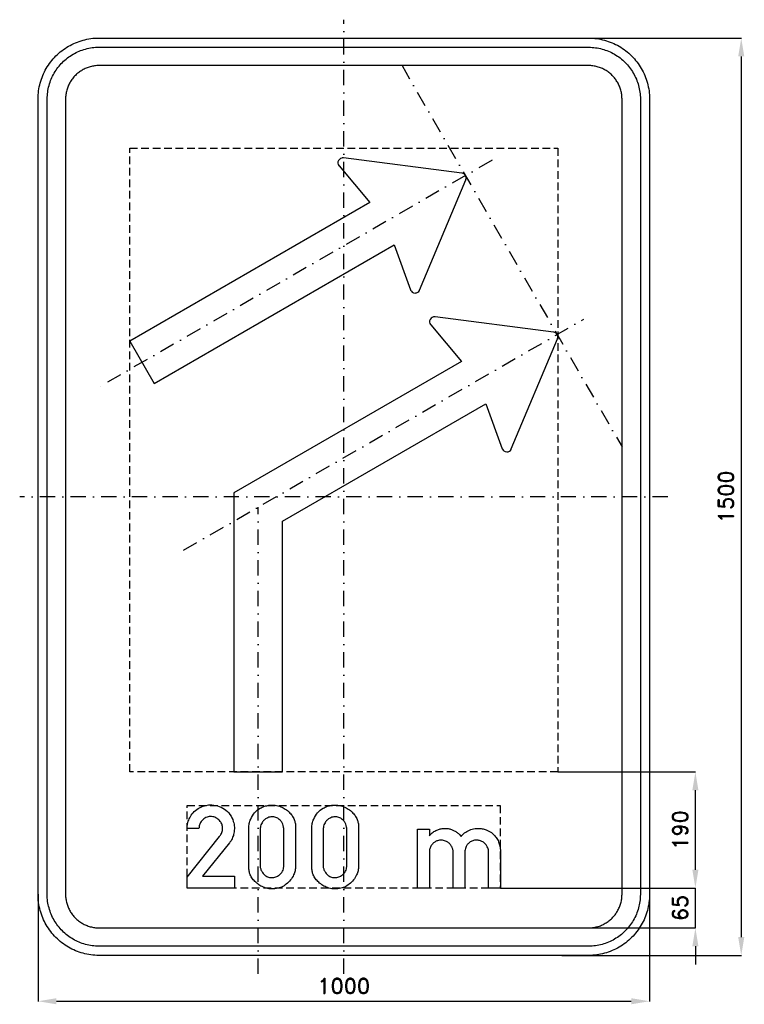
# Model space of a CAD drawing. Header units: millimetres. Extents: x -530 to 655, y -830 to 780.
import ezdxf

# ---------------------------------------------------------------- set-up
doc = ezdxf.new("R2010")
doc.units = ezdxf.units.MM
doc.header["$LTSCALE"] = 5
doc.linetypes.add('ČERCHOVANÁX2', pattern=[2, 1, -0.5, 0, -0.5])
doc.linetypes.add('ČÁRKOVANÁX2', pattern=[1.5, 1, -0.5])
doc.layers.add('Kóty', color=2, linetype='Continuous')
doc.layers.add('Značka', color=7, linetype='Continuous')
doc.styles.get("Standard").update_dxf_attribs({"font": 'romand.shx', "height": 25})
doc.dimstyles.get("Standard").update_dxf_attribs({"dimtxt": 25, "dimasz": 30, "dimexe": 0.18, "dimexo": 0.0625, "dimgap": 12.5, "dimtad": 1, "dimdec": 0, "dimzin": 0, "dimdsep": 46, "dimtxsty": 'Standard', "dimcen": 0.09, "dimadec": 0, "dimazin": 0, "dimtfac": 1, "dimtdec": 0, "dimtofl": 0, "dimtmove": 0, "dimatfit": 3, "dimfxl": 1, "dimtolj": 1, "dimtzin": 0, "dimarcsym": 0})

# ---------------------------------------------------------------- blocks, each defined once
blk = doc.blocks.new('*D0')
at = {"layer": 'Defpoints', "color": 0, "transparency": 16777216}
for p in [(350, -450), (575, -450), (256.029, -639.986)]:
    blk.add_point(p, dxfattribs=at)
at = {"layer": 'Kóty', "color": 0, "lineweight": -2, "transparency": 16777216}
for p, q in [((350.0625, -450), (575.18, -450)), ((575, -609.986), (575, -480)), ((256.0915, -639.986), (575.18, -639.986))]:
    blk.add_line(p, q, dxfattribs=at)
at = {"layer": 'Kóty', "color": 0, "transparency": 16777216}
for points in [[(570, -480), (580, -480), (575, -450)], [(570, -609.986), (580, -609.986), (575, -639.986)]]:
    blk.add_solid(points, dxfattribs=at)
at = {"layer": 'Kóty', "color": 0, "transparency": 16777216, "insert": (550, -544.993), "char_height": 25, "attachment_point": 5, "rotation": 90}
blk.add_mtext('\\A1;190', dxfattribs=at)
blk = doc.blocks.new('*D1')
at = {"layer": 'Defpoints', "color": 0, "transparency": 16777216}
for p in [(291, -640), (575, -640), (386.2, -705)]:
    blk.add_point(p, dxfattribs=at)
at = {"layer": 'Kóty', "color": 0, "lineweight": -2, "transparency": 16777216}
for p, q in [((575, -610), (575, -580)), ((291, -640), (575.2, -640)), ((386.3, -705), (575.2, -705)), ((575, -735), (575, -765))]:
    blk.add_line(p, q, dxfattribs=at)
at = {"layer": 'Kóty', "color": 0, "transparency": 16777216}
for points in [[(570, -610), (580, -610), (575, -640)], [(570, -735), (580, -735), (575, -705)]]:
    blk.add_solid(points, dxfattribs=at)
at = {"layer": 'Kóty', "color": 0, "transparency": 16777216, "insert": (550, -672.5), "char_height": 25, "attachment_point": 5, "rotation": 90}
blk.add_mtext('\\A1;65', dxfattribs=at)
blk = doc.blocks.new('*D2')
at = {"layer": 'Defpoints', "color": 0, "transparency": 16777216}
for p in [(356.5, 750), (356.5, -750), (650, -750)]:
    blk.add_point(p, dxfattribs=at)
at = {"layer": 'Kóty', "color": 0, "lineweight": -2, "transparency": 16777216}
for p, q in [((356.5, 750), (650.2, 750)), ((650, 720), (650, -720)), ((356.5, -750), (650.2, -750))]:
    blk.add_line(p, q, dxfattribs=at)
at = {"layer": 'Kóty', "color": 0, "transparency": 16777216}
for points in [[(645, 720), (655, 720), (650, 750)], [(645, -720), (655, -720), (650, -750)]]:
    blk.add_solid(points, dxfattribs=at)
at = {"layer": 'Kóty', "color": 0, "transparency": 16777216, "insert": (625, 0), "char_height": 25, "attachment_point": 5, "rotation": 90}
blk.add_mtext('\\A1;1500', dxfattribs=at)
blk = doc.blocks.new('*D3')
at = {"layer": 'Defpoints', "color": 0, "transparency": 16777216}
for p in [(500, -639.986), (-500, -650), (500, -825)]:
    blk.add_point(p, dxfattribs=at)
at = {"layer": 'Kóty', "color": 0, "lineweight": -2, "transparency": 16777216}
for p, q in [((500, -640.0485), (500, -825.18)), ((-500, -650.0625), (-500, -825.18)), ((-470, -825), (470, -825))]:
    blk.add_line(p, q, dxfattribs=at)
at = {"layer": 'Kóty', "color": 0, "transparency": 16777216}
for points in [[(-470, -820), (-470, -830), (-500, -825)], [(470, -820), (470, -830), (500, -825)]]:
    blk.add_solid(points, dxfattribs=at)
at = {"layer": 'Kóty', "color": 0, "transparency": 16777216, "insert": (0, -800), "char_height": 25, "attachment_point": 5}
blk.add_mtext('\\A1;1000', dxfattribs=at)

msp = doc.modelspace()

# ---------------------------------------------------------------- linework, layer by layer
at = {"layer": 'Kóty'}
msp.add_lwpolyline([(575, -705), (575, -639.986)], dxfattribs=at)
at = {"layer": 'Značka', "color": 6, "linetype": 'ČERCHOVANÁX2', "ltscale": 5}
for p, q in [((242.46152, 550.23258), (-401.26728, 178.60755)), ((-261.9, -87.34378), (392.45419, 290.4153))]:
    msp.add_line(p, q, dxfattribs=at)
for points in [[(0, -780), (0, 780)], [(95.23555, 705), (455, 81.5234)], [(530, 0), (-530, 0)], [(-139.9, -780), (-139.9, -16.9131)]]:
    msp.add_lwpolyline(points, dxfattribs=at)
at = {"layer": 'Značka', "color": 5}
for points in [[(-400, -750), (-400.393, -749.99883), (-400.785, -749.99692, -0.0321801), (-413.6978, -749.09245, -0.0354432), (-426.3873, -746.45574, -0.0362667), (-438.6591, -742.3068, -0.0344205), (-450.2266, -736.4713, -0.0337216), (-461.0042, -729.2849, -0.0340847), (-470.7107, -720.7107, -0.0342086), (-479.2931, -711.0064, -0.0342292), (-486.4713, -700.2266, -0.0340441), (-492.2651, -688.6512, -0.0334121), (-496.45574, -676.3873, -0.0341269), (-499.13547, -663.6918, -0.0367447), (-499.99692, -650.785), (-499.99892, -650.393), (-500, -650), (-500, 650), (-499.99883, 650.39), (-499.99692, 650.79, -0.0321796), (-499.09245, 663.7, -0.0354411), (-496.45574, 676.39, -0.0362697), (-492.3068, 688.66, -0.0344172), (-486.4713, 700.23, -0.033719), (-479.2849, 711, -0.0340776), (-470.7107, 720.71, -0.0342077), (-461.0064, 729.29, -0.0342268), (-450.2266, 736.47, -0.0340514), (-438.6512, 742.27, -0.0334162), (-426.3873, 746.46, -0.0341286), (-413.6918, 749.14, -0.0367456), (-400.785, 750), (-400.393, 750), (-400, 750), (400, 750), (400.393, 750), (400.785, 750, -0.0321794), (413.698, 749.09, -0.0354509), (426.387, 746.46, -0.0362816), (438.659, 742.31, -0.0344246), (450.227, 736.47, -0.0337312), (461.004, 729.28, -0.034081), (470.711, 720.71, -0.0342138), (479.293, 711.01, -0.0342285), (486.471, 700.23, -0.0340344), (492.265, 688.65, -0.0334114), (496.46, 676.39, -0.0341223), (499.14, 663.69, -0.0367412), (500, 650.79), (500, 650.39), (500, 650), (500, -650), (500, -650.393), (500, -650.785, -0.0321792), (499.09, -663.6978, -0.0354418), (496.46, -676.3873, -0.0362638), (492.307, -688.6591, -0.0344153), (486.471, -700.2266, -0.0337192), (479.285, -711.0042, -0.034086), (470.711, -720.7107, -0.0342054), (461.006, -729.2931, -0.0342295), (450.227, -736.4713, -0.0340459), (438.651, -742.2651, -0.0334135), (426.387, -746.45574, -0.034127), (413.692, -749.13547, -0.036745), (400.785, -749.99692), (400.393, -749.99892), (400, -750), (-400, -750)], [(-400, -735), (-400.334, -734.999), (-400.668, -734.9974, -0.0321799), (-411.6431, -734.2286, -0.0354431), (-422.4292, -731.9874, -0.036267), (-432.8602, -728.4608, -0.0344205), (-442.6926, -723.5006, -0.0337214), (-451.8536, -717.3922, -0.0340847), (-460.1041, -710.1041, -0.0342085), (-467.3991, -701.8554, -0.0342292), (-473.5006, -692.6926, -0.0340447), (-478.4254, -682.8535, -0.0334123), (-481.9874, -672.4292, -0.0341271), (-484.2652, -661.638, -0.0367448), (-484.9974, -650.668), (-484.9991, -650.334), (-485, -650), (-485, 650), (-484.999, 650.33), (-484.9974, 650.67, -0.0321808), (-484.2286, 661.64, -0.0354437), (-481.9874, 672.43, -0.0362674), (-478.4608, 682.86, -0.034419), (-473.5006, 692.69, -0.0337112), (-467.3922, 701.85, -0.0340785), (-460.1041, 710.1, -0.034195), (-451.8554, 717.4, -0.0342194), (-442.6926, 723.5, -0.0340514), (-432.8535, 728.43, -0.0334085), (-422.4292, 731.99, -0.0341207), (-411.638, 734.27, -0.0367451), (-400.668, 735), (-400.334, 735), (-400, 735), (400, 735), (400.334, 735), (400.668, 735, -0.0321738), (411.643, 734.23, -0.0354396), (422.429, 731.99, -0.0362613), (432.86, 728.46, -0.0344296), (442.693, 723.5, -0.0337309), (451.854, 717.39, -0.0340802), (460.104, 710.1, -0.0342125), (467.399, 701.86, -0.03423), (473.501, 692.69, -0.0340367), (478.425, 682.85, -0.0334178), (481.987, 672.43, -0.0341274), (484.265, 661.64, -0.0367509), (484.997, 650.67), (484.999, 650.33), (485, 650), (485, -650), (484.999, -650.334), (484.997, -650.668, -0.0321847), (484.229, -661.6431, -0.0354498), (481.987, -672.4292, -0.0362714), (478.461, -682.8602, -0.0344187), (473.501, -692.6926, -0.0337149), (467.392, -701.8536, -0.0340831), (460.104, -710.1041, -0.0342094), (451.855, -717.3991, -0.0342308), (442.693, -723.5006, -0.0340424), (432.854, -728.4254, -0.0334111), (422.429, -731.9874, -0.0341271), (411.638, -734.2652, -0.0367448), (400.668, -734.9974), (400.334, -734.9991), (400, -735), (-400, -735)], [(-400, -705), (400, -705), (400.216, -704.9994), (400.432, -704.9983, 0.0321799), (407.534, -704.5008, 0.0354424), (414.513, -703.0507, 0.0362647), (421.263, -700.7687, 0.0344223), (427.625, -697.5592, 0.033717), (433.552, -693.6067, 0.034088), (438.891, -688.8909, 0.0342122), (443.611, -683.5535, 0.0342287), (447.559, -677.6246, 0.0340415), (450.746, -671.2582, 0.0334124), (453.051, -664.513, 0.0341249), (454.525, -657.5305, 0.0367432), (454.998, -650.432), (454.999, -650.216), (455, -650), (455, 650), (454.999, 650.22), (454.998, 650.43, 0.0321867), (454.501, 657.53, 0.0354421), (453.051, 664.51, 0.0362779), (450.769, 671.26, 0.0344207), (447.559, 677.62, 0.0337176), (443.607, 683.55, 0.0340785), (438.891, 688.89, 0.0341988), (433.554, 693.61, 0.0342361), (427.625, 697.56, 0.0340303), (421.258, 700.75, 0.033395), (414.513, 703.05, 0.0341092), (407.53, 704.52, 0.0367438), (400.432, 705), (400.216, 705), (400, 705), (-400, 705), (-400.216, 705), (-400.432, 705, 0.0321706), (-407.5338, 704.5, 0.0354292), (-414.513, 703.05, 0.036266), (-421.2625, 700.77, 0.0344312), (-427.6246, 697.56, 0.0337345), (-433.5523, 693.61, 0.034079), (-438.8909, 688.89, 0.0342245), (-443.6112, 683.55, 0.0342352), (-447.5592, 677.62, 0.0340405), (-450.7458, 671.26, 0.0334087), (-453.0507, 664.51, 0.034125), (-454.5245, 657.53, 0.0367448), (-454.9983, 650.43), (-454.9994, 650.22), (-455, 650), (-455, -650), (-454.9994, -650.216), (-454.9983, -650.432, 0.0321797), (-454.5008, -657.5338, 0.0354429), (-453.0507, -664.513, 0.0362669), (-450.7687, -671.2625, 0.0344214), (-447.5592, -677.6246, 0.0337215), (-443.6067, -683.5523, 0.0340845), (-438.8909, -688.8909, 0.0342083), (-433.5535, -693.6112, 0.0342301), (-427.6246, -697.5592, 0.0340439), (-421.2582, -700.7458, 0.0334124), (-414.513, -703.0507, 0.0341275), (-407.5305, -704.5245, 0.0367453), (-400.432, -704.9983), (-400.216, -704.9994), (-400, -705)], [(-309.9, 185.166), (82.4, 411.64), (109.1, 338.32), (109.3, 337.88), (109.5, 337.45), (110.6, 335.85), (112, 334.57), (114.1, 333.46), (116.5, 333.07, 0.0793931), (118.8, 333.36), (121, 334.36), (122.5, 335.57), (123.6, 337.12), (123.8, 337.54), (124, 337.98), (199.5, 518.09), (199.6, 518.44), (199.7, 518.79), (200.1, 520.22), (200.1, 521.69), (199.8, 523.5), (199, 525.18), (197.9, 526.66), (196.5, 527.85), (195.2, 528.56), (193.8, 528.99), (193.5, 529.06), (193.1, 529.12), (-0.6, 553.85), (-1.1, 553.89), (-1.5, 553.91, 0.0635835), (-3.4, 553.71), (-5.2, 553.04), (-7.2, 551.66), (-8.6, 549.75), (-9.5, 547.52), (-9.6, 545.13), (-9.2, 543.24), (-8.3, 541.55), (-8, 541.16), (-7.7, 540.78), (42.4, 480.93), (-349.9, 254.45), (-309.9, 185.166)], [(-256.029, -640), (-256.029, -621.958), (-203.224, -555.498), (-202.45, -554.521, 0.012145), (-201.705, -553.516, 0.0829873), (-198.851, -547.512, 0.0944025), (-198.218, -540.887, 0.0921287), (-199.615, -534.894, 0.0840342), (-203.013, -529.694, 0.098134), (-208.986, -525.033, 0.106051), (-216.246, -523.098, 0.106165), (-223.632, -524.027, 0.0999509), (-230.112, -527.837, 0.0837242), (-234.149, -532.512, 0.0916439), (-236.313, -538.159, 0.0261465), (-236.639, -540.244, 0.00868214), (-236.82, -542.35), (-256.029, -542.35, -0.00337265), (-255.983, -540.535, -0.0101345), (-255.888, -538.722, -0.0594227), (-254.289, -530.616, -0.0582357), (-250.826, -523.042, -0.072151), (-244.404, -514.743, -0.072221), (-235.92, -508.614, -0.0614823), (-227.767, -505.261, -0.0599417), (-219.03, -503.959, -0.0830635), (-206.56, -505.412, -0.0870473), (-195.237, -510.92, -0.0877663), (-186.162, -519.658, -0.0877983), (-180.626, -530.903, -0.068488), (-178.906, -540.504, -0.0624201), (-179.726, -550.253, -0.0506865), (-181.843, -557.506, -0.0618433), (-185.477, -564.034), (-186.198, -565.02), (-186.94, -565.989), (-230.801, -620.734), (-178.966, -620.734), (-178.966, -640), (-256.029, -640)], [(-155.341, -544.094), (-155.351, -542.884), (-155.341, -541.675, -0.0490225), (-154.459, -534.293, -0.0499929), (-152.121, -527.163, -0.0795376), (-145.92, -516.976, -0.0890853), (-136.807, -509.43, -0.0597951), (-129.832, -506.201, -0.052017), (-122.295, -504.592, -0.0620169), (-112.464, -504.58, -0.0644988), (-102.959, -507.011, -0.0554379), (-95.609, -510.687, -0.0554825), (-89.248, -515.884, -0.0511066), (-84.575, -521.502, -0.0548963), (-81.19, -527.964, -0.0452364), (-79.464, -533.51, -0.0459812), (-78.771, -539.256, -0.0123003), (-78.738, -541.268), (-78.771, -543.278), (-78.771, -602.116), (-78.76, -603.325), (-78.771, -604.534, -0.0517782), (-79.681, -611.531, -0.0496953), (-81.991, -618.245, -0.0667968), (-87.02, -626.695, -0.0659039), (-94.085, -633.545, -0.0611003), (-101.694, -638.187, -0.0641427), (-110.201, -640.802, -0.0696613), (-119.991, -641.323, -0.0674503), (-129.551, -639.198, -0.0568093), (-137.261, -635.548, -0.0495859), (-144.063, -630.325, -0.0480535), (-149.206, -624.754, -0.0658838), (-152.923, -618.245, -0.05477), (-154.715, -612.326, -0.0423596), (-155.341, -606.152), (-155.366, -604.131), (-155.341, -602.116), (-155.341, -544.094)], [(-52.334, -544.094), (-52.343, -542.884), (-52.334, -541.675, -0.0490225), (-51.451, -534.293, -0.0499929), (-49.113, -527.163, -0.0795376), (-42.913, -516.976, -0.0890853), (-33.799, -509.43, -0.0597951), (-26.824, -506.201, -0.052017), (-19.287, -504.592, -0.0620169), (-9.456, -504.58, -0.0644988), (0.049, -507.011, -0.0554397), (7.398, -510.687, -0.0554872), (13.76, -515.884, -0.0511063), (18.433, -521.502, -0.0548889), (21.818, -527.964, -0.0452264), (23.544, -533.51, -0.0459813), (24.237, -539.256), (24.27, -541.268), (24.237, -543.278), (24.237, -602.116), (24.248, -603.325), (24.237, -604.534, -0.0517783), (23.327, -611.531, -0.049683), (21.016, -618.245, -0.0667968), (15.988, -626.695, -0.0659039), (8.923, -633.545, -0.0611003), (1.314, -638.187, -0.0641427), (-7.193, -640.802, -0.0696613), (-16.983, -641.323, -0.0674503), (-26.543, -639.198, -0.0568093), (-34.253, -635.548, -0.0495859), (-41.055, -630.325, -0.0480535), (-46.198, -624.754, -0.0658838), (-49.915, -618.245, -0.05477), (-51.707, -612.326, -0.0423596), (-52.334, -606.152), (-52.359, -604.131), (-52.334, -602.116), (-52.334, -544.094)], [(-136.807, -544.094), (-136.807, -602.116), (-136.817, -602.925), (-136.807, -603.733, 0.0738667), (-135.861, -608.731, 0.0595133), (-133.587, -613.408, 0.0707232), (-129.76, -618.217, 0.094581), (-124.713, -621.466, 0.108403), (-117.961, -622.799, 0.0875552), (-111.016, -621.466, 0.0781605), (-105.527, -618.612, 0.0881634), (-101.341, -614.209, 0.0617701), (-99.376, -610.531, 0.0611856), (-98.36, -606.503, 0.0251715), (-98.167, -604.314), (-98.121, -602.116), (-98.121, -544.094), (-98.248, -542.184, 0.0165076), (-98.459, -540.283, 0.0583153), (-99.733, -535.533, 0.0647307), (-102.143, -531.198, 0.0880925), (-106.724, -526.589, 0.0978901), (-112.62, -523.942, 0.0998467), (-119.187, -523.529, 0.0882722), (-125.515, -525.545, 0.0741604), (-130.171, -528.708, 0.0756696), (-133.657, -533.055, 0.0525929), (-135.395, -536.706, 0.0460724), (-136.385, -540.62, 0.0143118), (-136.629, -542.354), (-136.807, -544.094)], [(-33.799, -544.094), (-33.799, -602.116), (-33.81, -602.925), (-33.799, -603.733, 0.0738667), (-32.854, -608.731, 0.0595133), (-30.579, -613.408, 0.0707232), (-26.752, -618.217, 0.094581), (-21.705, -621.466, 0.108403), (-14.953, -622.799, 0.0875552), (-8.009, -621.466, 0.0781605), (-2.519, -618.612, 0.0881634), (1.666, -614.209, 0.0617701), (3.632, -610.531, 0.0611856), (4.648, -606.503, 0.0251715), (4.841, -604.314), (4.887, -602.116), (4.887, -544.094), (4.76, -542.184), (4.549, -540.283, 0.0583153), (3.275, -535.533, 0.0647307), (0.865, -531.198, 0.0880925), (-3.716, -526.589, 0.0978901), (-9.612, -523.942, 0.0998467), (-16.179, -523.529, 0.0882722), (-22.507, -525.545, 0.0741604), (-27.163, -528.708, 0.0756696), (-30.649, -533.055, 0.0525929), (-32.387, -536.706, 0.0460724), (-33.377, -540.62), (-33.622, -542.354), (-33.799, -544.094)], [(120.663, -639.986), (120.663, -543.517), (140.041, -543.517), (140.041, -554.261), (141.095, -553.087), (142.179, -551.941, -0.0538029), (147.45, -547.642, -0.0546322), (153.541, -544.558, -0.0497682), (159.36, -542.826, -0.0499087), (165.396, -542.28, -0.0445976), (170.777, -542.705, -0.0453411), (175.985, -544.08, -0.0415294), (180.766, -546.2, -0.0347678), (185.182, -549.03, -0.0234625), (187.604, -550.943, -0.0335206), (189.78, -553.108), (190.803, -554.331), (191.777, -555.597), (192.924, -554.243), (194.112, -552.925, -0.0720578), (201.339, -547.269, -0.0664636), (209.876, -543.756, -0.035522), (214.591, -542.683, -0.03584), (219.382, -542.294, -0.0505174), (226.274, -542.853, -0.0496498), (232.966, -544.783, -0.0682822), (241.397, -549.328, -0.0732928), (248.21, -556.005, -0.0568574), (252.23, -562.357, -0.0488263), (254.834, -569.406), (255.463, -571.997, -0.0250071), (255.86, -574.623), (255.959, -575.81), (256.029, -577), (256.029, -639.986), (236.665, -639.986), (236.665, -580.895), (236.644, -580.171), (236.609, -579.447, 0.0502404), (236.003, -575.843, 0.0509183), (234.682, -572.416, 0.0677205), (232.004, -568.307, 0.0669377), (228.326, -565.047, 0.073527), (223.499, -562.565, 0.0743199), (218.159, -561.587, 0.0807384), (212.285, -562.172, 0.0806738), (206.88, -564.583, 0.0705131), (202.989, -567.785, 0.0753926), (200.201, -571.923, 0.0507396), (198.883, -575.415, 0.0329927), (198.162, -579.081), (198.089, -579.609), (198.021, -580.136), (198.021, -639.986), (178.685, -639.986), (178.685, -580.516), (178.66, -579.707), (178.615, -578.898, 0.0737517), (177.491, -574.076, 0.0690271), (175.043, -569.716, 0.0747189), (171.3, -565.774, 0.0737804), (166.563, -563.092, 0.0890583), (159.926, -561.603, 0.0936545), (153.218, -562.544, 0.0733097), (148.642, -564.67, 0.0711353), (144.851, -568.014, 0.0770141), (141.724, -572.836, 0.0779802), (140.21, -578.322), (140.118, -579.053), (140.041, -579.784), (140.041, -639.986), (120.663, -639.986)]]:
    msp.add_lwpolyline(points, format="xyb", dxfattribs=at)
at = {"layer": 'Značka', "color": 6, "linetype": 'ČÁRKOVANÁX2', "ltscale": 2.5}
for points in [[(-350, -450), (-350, 570), (350, 570), (350, -450), (-350, -450)], [(-256, -640), (-256, -505), (256, -505), (256, -640), (-256, -640)]]:
    msp.add_lwpolyline(points, dxfattribs=at)
at = {"layer": 'Značka', "color": 5}
msp.add_lwpolyline([(-180, -450), (-100, -450), (-100, -40), (232.3, 151.837), (259.1, 78.517), (259.2, 78.074), (259.4, 77.639), (260.5, 76.042), (261.9, 74.759), (264, 73.658), (266.4, 73.263), (268.8, 73.545), (270.9, 74.55), (272.4, 75.77), (273.5, 77.311), (273.7, 77.738), (273.9, 78.171), (349.4, 258.29), (349.5, 258.63), (349.6, 258.98), (350, 260.41), (350, 261.88), (349.7, 263.7), (348.9, 265.38), (347.8, 266.86), (346.4, 268.04), (345.1, 268.75), (343.7, 269.19), (343.4, 269.25), (343, 269.31), (149.3, 294.04), (148.8, 294.08), (148.4, 294.11), (146.5, 293.92), (144.7, 293.23), (142.7, 291.85), (141.3, 289.94), (140.4, 287.71), (140.3, 285.32), (140.7, 283.44), (141.6, 281.74), (141.9, 281.35), (142.2, 280.97), (192.3, 221.119), (-180, 6.183), (-180, -450)], dxfattribs=at)

# ---------------------------------------------------------------- dimensions: what is measured, and where the dimension line sits
at = {"layer": 'Kóty'}
for base, p1, p2, picture, middle in [((650, -750), (356.46855, 750), (356.46855, -750), '*D2', (625, 0)), ((575, -450), (256.029, -639.986), (350, -450), '*D0', (550, -544.993)), ((575, -639.986), (386.21981, -705), (290.98617, -639.986), '*D1', (550, -672.493))]:
    dim = msp.add_linear_dim(base=base, p1=p1, p2=p2, angle=90, dimstyle='Standard', dxfattribs=at)
    dim.commit()
    dim.dimension.update_dxf_attribs({"geometry": picture, "text_midpoint": middle})
dim = msp.add_linear_dim(base=(500, -825), p1=(-500, -650), p2=(500, -639.986), dimstyle='Standard', dxfattribs=at)
dim.commit()
dim.dimension.update_dxf_attribs({"geometry": '*D3', "text_midpoint": (0, -800)})

doc.saveas('drawing.dxf')
